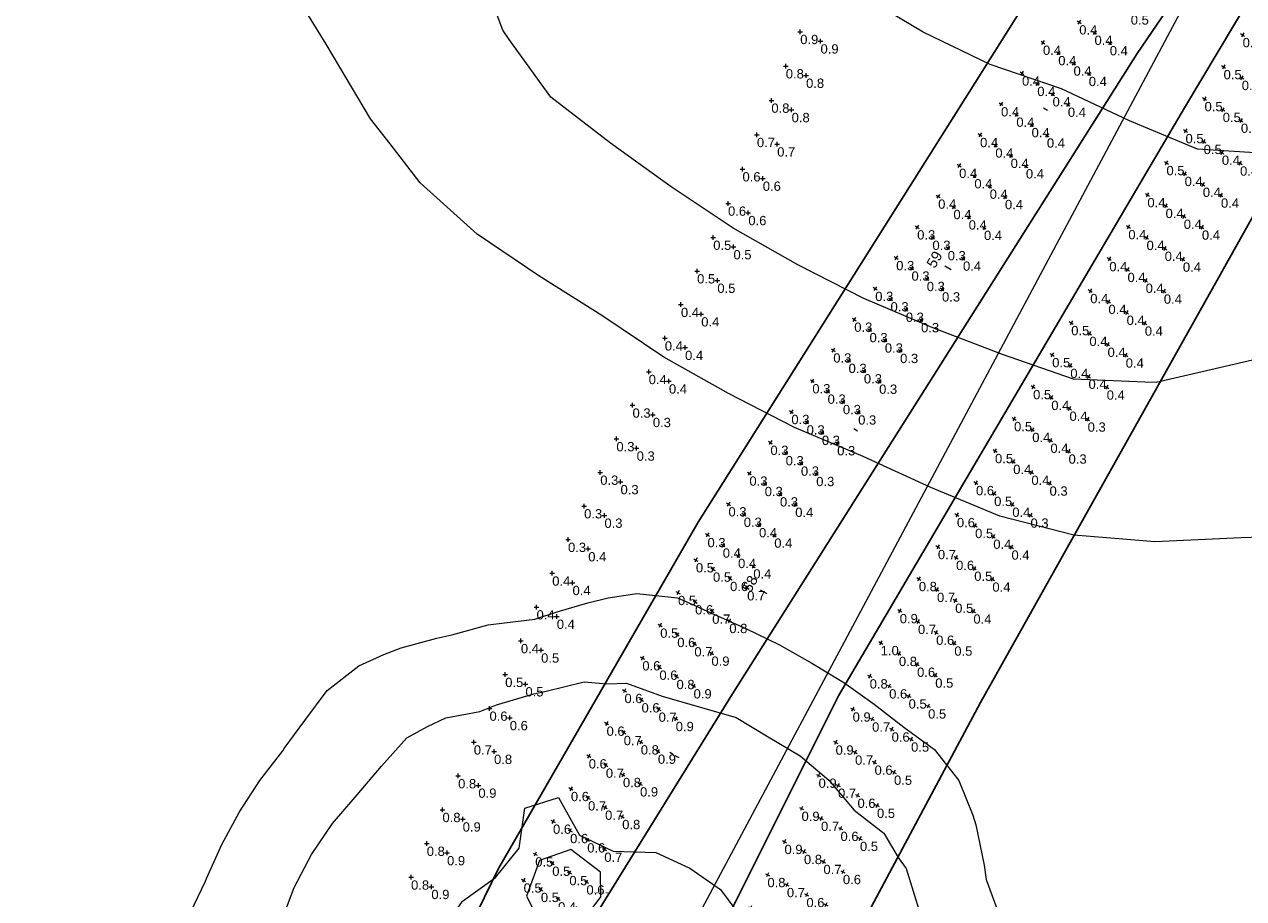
# Model space of a CAD drawing. Extents: x 11759 to 13757, y -2685 to 8839.
# Tile 15 of 55: x 12062 to 12389, y 5223 to 5458. Entities that reach past the tile are written whole.
import ezdxf

# ---------------------------------------------------------------- set-up
doc = ezdxf.new("R2010")
doc.units = 0
doc.header["$MEASUREMENT"] = 0
for name, color, linetype, lineweight in [('AGI32-115446_BK001 - Copy -- 2023-Jan-03 22h-01m-38s-DRAWING', 7, 'Continuous', 0), ('AGI32-Project_1-CALCPTS', 7, 'Continuous', 0), ('AGI32-Project_1-LUMINAIRE', 7, 'Continuous', 0), ('AGI32-Project_1-MARKPOINT', 7, 'Continuous', 0), ('AGI32-Project_1-STATISTICAL_AREA', 7, 'Continuous', 0), ('AGI32-Project_1-TEMPLATE', 7, 'Continuous', 0)]:
    doc.layers.add(name, color=color, linetype=linetype, lineweight=lineweight)
doc.styles.add('AGI32-Arial', font='arial.ttf')

# ---------------------------------------------------------------- blocks, each defined once
blk = doc.blocks.new('AGI32-ID1buv4w-Project_1-STATISTICAL_AREA-SR 159 - EB')
at = {"layer": 'AGI32-Project_1-STATISTICAL_AREA', "color": 7, "linetype": 'Continuous', "lineweight": 30}
for p, q in [((272.13, 3656.51), (353.17, 3792.37)), ((179.17, 3498.6), (272.13, 3656.51)), ((292.51, 3631.01), (217.38, 3496.77)), ((102.49, 3345.02), (179.17, 3498.6)), ((217.38, 3496.77), (170.85, 3409.82))]:
    blk.add_line(p, q, dxfattribs=at)
blk = doc.blocks.new('AGI32-ID1buv4w-Project_1-STATISTICAL_AREA-SR 159 - WB')
at = {"layer": 'AGI32-Project_1-STATISTICAL_AREA', "color": 7, "linetype": 'Continuous', "lineweight": 30}
for p, q in [((379.15, 3846.53), (259.4, 3671.1)), ((141.56, 3545.26), (229.28, 3684.45)), ((259.4, 3671.1), (150.72, 3499.11)), ((87.85, 3452.21), (141.56, 3545.26)), ((150.72, 3499.11), (113.59, 3439.11)), ((67.74, 3411.01), (87.85, 3452.21))]:
    blk.add_line(p, q, dxfattribs=at)
at = {"layer": 'AGI32-Project_1-STATISTICAL_AREA', "color": 7, "linetype": 'Continuous', "lineweight": 0, "insert": (113.59, 3445.94), "char_height": 0.5, "attachment_point": 1, "style": 'AGI32-Arial'}
blk.add_mtext('SR 159 - WB', dxfattribs=at)
blk.add_mtext('SR 159 - WB', dxfattribs=at)
blk = doc.blocks.new('AGI32-ID1buv4w-Project_1-LUMINAIRE-LM_Template1')
at = {"layer": 'AGI32-Project_1-TEMPLATE', "color": 1, "linetype": 'ByBlock', "lineweight": 0}
for p, q in [((-30, 110.68, -50), (-20, 111.88, -50)), ((-20, 111.88, -50), (-10, 112.73, -50)), ((-10, 112.73, -50), (0, 112.91, -50)), ((0, 112.91, -50), (10, 112.83, -50)), ((10, 112.83, -50), (20, 112.09, -50)), ((20, 112.09, -50), (30, 110.85, -50)), ((-50, 104.94, -50), (-40, 109.5, -50)), ((-40, 109.5, -50), (-36.02, 109.99, -50)), ((-36.02, 109.99, -50), (-30, 110.68, -50)), ((30, 110.85, -50), (39.4, 109.99, -50)), ((39.4, 109.99, -50), (40, 109.93, -50)), ((40, 109.93, -50), (49.99, 106.1, -50)), ((-55.96, 99.99, -50), (-50, 104.94, -50)), ((49.99, 106.1, -50), (58.01, 99.99, -50)), ((-59.99, 96.08, -50), (-55.96, 99.99, -50)), ((58.01, 99.99, -50), (59.99, 98.21, -50)), ((-65.67, 89.99, -50), (-59.99, 96.08, -50)), ((59.99, 98.21, -50), (67.49, 89.99, -50)), ((-69.99, 85.03, -50), (-65.67, 89.99, -50)), ((67.49, 89.99, -50), (69.99, 87, -50)), ((69.99, 87, -50), (78.64, 79.99, -50)), ((-76.51, 79.99, -50), (-69.99, 85.03, -50)), ((-79.99, 77.26, -50), (-76.51, 79.99, -50)), ((78.64, 79.99, -50), (79.99, 78.89, -50)), ((79.99, 78.89, -50), (88.87, 69.99, -50)), ((-86.94, 69.99, -50), (-79.99, 77.26, -50)), ((-89.99, 67.14, -50), (-86.94, 69.99, -50)), ((88.87, 69.99, -50), (89.99, 68.99, -50)), ((89.99, 68.99, -50), (98.78, 59.99, -50)), ((-96.87, 59.99, -50), (-89.99, 67.14, -50)), ((-99.99, 56.1, -50), (-96.87, 59.99, -50)), ((98.78, 59.99, -50), (99.99, 58.51, -50)), ((-104.18, 49.99, -50), (-99.99, 56.1, -50)), ((99.99, 58.51, -50), (106.17, 49.99, -50)), ((-108.13, 40, -50), (-104.18, 49.99, -50)), ((106.17, 49.99, -50), (109.99, 40.21, -50)), ((-109.13, 30, -50), (-108.13, 40, -50)), ((109.99, 40.21, -50), (110.07, 40, -50)), ((110.07, 40, -50), (111.13, 30, -50)), ((-109.99, 20.7, -50), (-109.13, 30, -50)), ((111.13, 30, -50), (112.21, 20, -50)), ((-111.26, 10, -50), (-110.07, 20, -50)), ((-110.07, 20, -50), (-109.99, 20.7, -50)), ((112.21, 20, -50), (113.29, 10, -50)), ((-111.61, 0, -50), (-111.26, 10, -50)), ((113.29, 10, -50), (113.56, 0, -50)), ((-111.26, -10, -50), (-111.61, 0, -50)), ((113.56, 0, -50), (113.29, -10, -50)), ((-110.07, -20, -50), (-111.26, -10, -50)), ((113.29, -10, -50), (112.21, -20, -50)), ((-109.99, -20.7, -50), (-110.07, -20, -50)), ((-109.13, -30, -50), (-109.99, -20.7, -50)), ((112.21, -20, -50), (111.13, -30, -50)), ((-108.13, -40, -50), (-109.13, -30, -50)), ((111.13, -30, -50), (110.07, -40, -50)), ((-104.18, -50, -50), (-108.13, -40, -50)), ((109.99, -40.21, -50), (106.17, -50, -50)), ((110.07, -40, -50), (109.99, -40.21, -50)), ((-99.99, -56.1, -50), (-104.18, -50, -50)), ((106.17, -50, -50), (99.99, -58.51, -50)), ((-96.87, -59.99, -50), (-99.99, -56.1, -50)), ((99.99, -58.51, -50), (98.78, -59.99, -50)), ((-89.99, -67.14, -50), (-96.87, -59.99, -50)), ((98.78, -59.99, -50), (89.99, -68.99, -50)), ((-86.94, -69.99, -50), (-89.99, -67.14, -50)), ((-79.99, -77.26, -50), (-86.94, -69.99, -50)), ((88.87, -69.99, -50), (79.99, -78.89, -50)), ((89.99, -68.99, -50), (88.87, -69.99, -50)), ((-76.51, -79.99, -50), (-79.99, -77.26, -50)), ((-69.99, -85.03, -50), (-76.51, -79.99, -50)), ((78.64, -79.99, -50), (69.99, -87, -50)), ((79.99, -78.89, -50), (78.64, -79.99, -50)), ((-65.67, -89.99, -50), (-69.99, -85.03, -50)), ((69.99, -87, -50), (67.49, -89.99, -50)), ((-59.99, -96.08, -50), (-65.67, -89.99, -50)), ((67.49, -89.99, -50), (59.99, -98.21, -50)), ((-55.96, -99.99, -50), (-59.99, -96.08, -50)), ((59.99, -98.21, -50), (58.01, -99.99, -50)), ((-50, -104.94, -50), (-55.96, -99.99, -50)), ((58.01, -99.99, -50), (49.99, -106.1, -50)), ((-40, -109.5, -50), (-50, -104.94, -50)), ((49.99, -106.1, -50), (40, -109.93, -50)), ((-36.02, -109.99, -50), (-40, -109.5, -50)), ((-30, -110.68, -50), (-36.02, -109.99, -50)), ((-20, -111.88, -50), (-30, -110.68, -50)), ((30, -110.85, -50), (20, -112.09, -50)), ((39.4, -109.99, -50), (30, -110.85, -50)), ((40, -109.93, -50), (39.4, -109.99, -50)), ((-10, -112.73, -50), (-20, -111.88, -50)), ((0, -112.91, -50), (-10, -112.73, -50)), ((10, -112.83, -50), (0, -112.91, -50)), ((20, -112.09, -50), (10, -112.83, -50))]:
    blk.add_line(p, q, dxfattribs=at)
at = {"layer": 'AGI32-Project_1-TEMPLATE', "color": 5, "linetype": 'ByBlock', "lineweight": 0}
for p, q in [((-20, 87.43, -50), (-10, 89.98, -50)), ((-10, 89.98, -50), (0, 89.96, -50)), ((0, 89.96, -50), (10, 89.99, -50)), ((10, 89.99, -50), (20, 88.29, -50)), ((-30, 84.75, -50), (-20, 87.43, -50)), ((20, 88.29, -50), (30, 84.86, -50)), ((-44.52, 79.99, -50), (-40, 82.85, -50)), ((-40, 82.85, -50), (-30, 84.75, -50)), ((30, 84.86, -50), (40, 83.65, -50)), ((40, 83.65, -50), (46.61, 79.99, -50)), ((-50, 77.33, -50), (-44.52, 79.99, -50)), ((46.61, 79.99, -50), (49.99, 78.56, -50)), ((-57.49, 69.99, -50), (-50, 77.33, -50)), ((49.99, 78.56, -50), (59.42, 69.99, -50)), ((-59.99, 67.64, -50), (-57.49, 69.99, -50)), ((59.42, 69.99, -50), (59.99, 69.5, -50)), ((59.99, 69.5, -50), (68.77, 59.99, -50)), ((-67.06, 59.99, -50), (-59.99, 67.64, -50)), ((-69.99, 56.1, -50), (-67.06, 59.99, -50)), ((68.77, 59.99, -50), (69.99, 58.35, -50)), ((-76.9, 49.99, -50), (-69.99, 56.1, -50)), ((69.99, 58.35, -50), (78.97, 49.99, -50)), ((-79.99, 45.51, -50), (-76.9, 49.99, -50)), ((78.97, 49.99, -50), (79.99, 48.41, -50)), ((79.99, 48.41, -50), (85.03, 40, -50)), ((-83.19, 40, -50), (-79.99, 45.51, -50)), ((-85.15, 30, -50), (-83.19, 40, -50)), ((85.03, 40, -50), (86.99, 30, -50)), ((-86.82, 20, -50), (-85.15, 30, -50)), ((86.99, 30, -50), (88.58, 20, -50)), ((-88.57, 10, -50), (-86.82, 20, -50)), ((88.58, 20, -50), (89.99, 12.61, -50)), ((-89.09, 0, -50), (-88.57, 10, -50)), ((89.99, 12.61, -50), (90.52, 10, -50)), ((90.52, 10, -50), (91.07, 0, -50)), ((-88.57, -10, -50), (-89.09, 0, -50)), ((91.07, 0, -50), (90.52, -10, -50)), ((-86.82, -20, -50), (-88.57, -10, -50)), ((89.99, -12.61, -50), (88.58, -20, -50)), ((90.52, -10, -50), (89.99, -12.61, -50)), ((-85.15, -30, -50), (-86.82, -20, -50)), ((88.58, -20, -50), (86.99, -30, -50)), ((-83.19, -40, -50), (-85.15, -30, -50)), ((86.99, -30, -50), (85.03, -40, -50)), ((-79.99, -45.51, -50), (-83.19, -40, -50)), ((85.03, -40, -50), (79.99, -48.41, -50)), ((-76.9, -50, -50), (-79.99, -45.51, -50)), ((79.99, -48.41, -50), (78.97, -50, -50)), ((-69.99, -56.1, -50), (-76.9, -50, -50)), ((78.97, -50, -50), (69.99, -58.35, -50)), ((-67.06, -59.99, -50), (-69.99, -56.1, -50)), ((69.99, -58.35, -50), (68.77, -59.99, -50)), ((-59.99, -67.64, -50), (-67.06, -59.99, -50)), ((68.77, -59.99, -50), (59.99, -69.5, -50)), ((-57.49, -69.99, -50), (-59.99, -67.64, -50)), ((-50, -77.33, -50), (-57.49, -69.99, -50)), ((59.42, -69.99, -50), (49.99, -78.56, -50)), ((59.99, -69.5, -50), (59.42, -69.99, -50)), ((-44.52, -79.99, -50), (-50, -77.33, -50)), ((49.99, -78.56, -50), (46.61, -79.99, -50)), ((-40, -82.85, -50), (-44.52, -79.99, -50)), ((46.61, -79.99, -50), (40, -83.65, -50)), ((-30, -84.75, -50), (-40, -82.85, -50)), ((-20, -87.43, -50), (-30, -84.75, -50)), ((30, -84.86, -50), (20, -88.29, -50)), ((40, -83.65, -50), (30, -84.86, -50)), ((-10, -89.98, -50), (-20, -87.43, -50)), ((20, -88.29, -50), (10, -89.99, -50)), ((0, -89.96, -50), (-10, -89.98, -50)), ((10, -89.99, -50), (0, -89.96, -50))]:
    blk.add_line(p, q, dxfattribs=at)
at = {"layer": 'AGI32-Project_1-TEMPLATE', "color": 3, "linetype": 'ByBlock', "lineweight": 0}
for p, q in [((-46.32, 40, -50), (-40, 47.15, -50)), ((-40, 47.15, -50), (-30, 41.31, -50)), ((-20, 42.3, -50), (-10, 47.77, -50)), ((-10, 47.77, -50), (0, 48.88, -50)), ((0, 48.88, -50), (10, 48.16, -50)), ((10, 48.16, -50), (20, 44.03, -50)), ((31.6, 40, -50), (40, 47.79, -50)), ((40, 47.79, -50), (49.57, 40, -50)), ((20, 44.03, -50), (28.43, 40, -50)), ((-42.07, 30, -50), (-46.32, 40, -50)), ((-30, 41.31, -50), (-20, 42.3, -50)), ((28.43, 40, -50), (20, 32.04, -50)), ((36.32, 30, -50), (31.6, 40, -50)), ((49.57, 40, -50), (43.99, 30, -50)), ((-30, 36.78, -50), (-35.74, 30, -50)), ((-20, 35.69, -50), (-30, 36.78, -50)), ((-16.6, 30, -50), (-20, 35.69, -50)), ((-43.55, 20, -50), (-42.07, 30, -50)), ((-35.74, 30, -50), (-33.8, 20, -50)), ((-17.63, 20, -50), (-16.6, 30, -50)), ((20, 32.04, -50), (18.63, 30, -50)), ((18.63, 30, -50), (19.43, 20, -50)), ((35.83, 20, -50), (36.32, 30, -50)), ((43.99, 30, -50), (45.35, 20, -50)), ((-47.85, 10, -50), (-43.55, 20, -50)), ((-33.8, 20, -50), (-30, 17.54, -50)), ((-20, 17.59, -50), (-17.63, 20, -50)), ((19.43, 20, -50), (20, 19.48, -50)), ((30, 12.84, -50), (35.83, 20, -50)), ((45.35, 20, -50), (49.99, 10.16, -50)), ((-30, 17.54, -50), (-20, 17.59, -50)), ((20, 19.48, -50), (30, 12.84, -50)), ((-48.64, 0, -50), (-47.85, 10, -50)), ((49.99, 10.16, -50), (50.05, 10, -50)), ((50.05, 10, -50), (50.72, 0, -50)), ((-47.85, -10, -50), (-48.64, 0, -50)), ((50.72, 0, -50), (50.05, -10, -50)), ((-43.55, -20, -50), (-47.85, -10, -50)), ((30, -12.84, -50), (20, -19.48, -50)), ((35.83, -20, -50), (30, -12.84, -50)), ((49.99, -10.16, -50), (45.35, -20, -50)), ((50.05, -10, -50), (49.99, -10.16, -50)), ((-30, -17.54, -50), (-33.8, -20, -50)), ((-20, -17.59, -50), (-30, -17.54, -50)), ((-17.63, -20, -50), (-20, -17.59, -50)), ((20, -19.48, -50), (19.43, -20, -50)), ((-42.07, -30, -50), (-43.55, -20, -50)), ((-33.8, -20, -50), (-35.74, -30, -50)), ((-16.6, -30, -50), (-17.63, -20, -50)), ((19.43, -20, -50), (18.63, -30, -50)), ((36.32, -30, -50), (35.83, -20, -50)), ((45.35, -20, -50), (43.99, -30, -50)), ((-46.32, -40, -50), (-42.07, -30, -50)), ((-35.74, -30, -50), (-30, -36.78, -50)), ((-20, -35.69, -50), (-16.6, -30, -50)), ((18.63, -30, -50), (20, -32.04, -50)), ((20, -32.04, -50), (28.43, -40, -50)), ((31.6, -40, -50), (36.32, -30, -50)), ((43.99, -30, -50), (49.57, -40, -50)), ((-30, -36.78, -50), (-20, -35.69, -50)), ((-40, -47.15, -50), (-46.32, -40, -50)), ((-30, -41.31, -50), (-40, -47.15, -50)), ((-20, -42.3, -50), (-30, -41.31, -50)), ((-10, -47.77, -50), (-20, -42.3, -50)), ((28.43, -40, -50), (20, -44.03, -50)), ((40, -47.79, -50), (31.6, -40, -50)), ((49.57, -40, -50), (40, -47.79, -50)), ((20, -44.03, -50), (10, -48.16, -50)), ((0, -48.88, -50), (-10, -47.77, -50)), ((10, -48.16, -50), (0, -48.88, -50))]:
    blk.add_line(p, q, dxfattribs=at)
blk = doc.blocks.new('AGI32-ID1buv4w-Project_1-LUMINAIRE-LM_131')
at = {"layer": 'AGI32-Project_1-TEMPLATE', "color": 7, "linetype": 'ByBlock', "lineweight": 0}
blk.add_blockref('AGI32-ID1buv4w-Project_1-LUMINAIRE-LM_Template1', (0, 0), dxfattribs=at)
blk = doc.blocks.new('AGI32-ID1buv4w-Project_1-LUMINAIRE-HM4_Template2')
at = {"layer": 'AGI32-Project_1-TEMPLATE', "color": 1, "linetype": 'ByBlock', "lineweight": 0}
for p, q in [((-223.87, 139.58, -100), (-219.34, 147.4, -100)), ((-235.83, 119.64, -100), (-223.87, 139.58, -100)), ((-239.28, 111.77, -100), (-235.83, 119.64, -100)), ((-244.62, 99.7, -100), (-239.28, 111.77, -100)), ((-249.5, 79.76, -100), (-244.62, 99.7, -100)), ((-251.5, 59.82, -100), (-249.5, 79.76, -100)), ((-252.8, 39.88, -100), (-251.5, 59.82, -100)), ((-254.78, 19.94, -100), (-252.8, 39.88, -100)), ((-255.18, 0, -100), (-254.78, 19.94, -100)), ((-254.78, -19.94, -100), (-255.18, 0, -100)), ((-252.8, -39.88, -100), (-254.78, -19.94, -100)), ((-251.5, -59.82, -100), (-252.8, -39.88, -100)), ((-249.5, -79.76, -100), (-251.5, -59.82, -100)), ((-244.62, -99.7, -100), (-249.5, -79.76, -100)), ((-239.28, -111.77, -100), (-244.62, -99.7, -100)), ((-235.83, -119.64, -100), (-239.28, -111.77, -100)), ((-223.87, -139.58, -100), (-235.83, -119.64, -100)), ((-219.34, -147.4, -100), (-223.87, -139.58, -100))]:
    blk.add_line(p, q, dxfattribs=at)
at = {"layer": 'AGI32-Project_1-TEMPLATE', "color": 5, "linetype": 'ByBlock', "lineweight": 0}
for p, q in [((-198.01, 99.7, -100), (-180.41, 119.64, -100)), ((-199.4, 96.98, -100), (-198.01, 99.7, -100)), ((-207.72, 79.76, -100), (-199.4, 96.98, -100)), ((-210.98, 59.82, -100), (-207.72, 79.76, -100)), ((-213.54, 39.88, -100), (-210.98, 59.82, -100)), ((-215.43, 19.94, -100), (-213.54, 39.88, -100)), ((-215.91, 0, -100), (-215.43, 19.94, -100)), ((-215.43, -19.94, -100), (-215.91, 0, -100)), ((-213.54, -39.88, -100), (-215.43, -19.94, -100)), ((-210.98, -59.82, -100), (-213.54, -39.88, -100)), ((-207.72, -79.76, -100), (-210.98, -59.82, -100)), ((-199.4, -96.98, -100), (-207.72, -79.76, -100)), ((-198.01, -99.7, -100), (-199.4, -96.98, -100)), ((-180.41, -119.64, -100), (-198.01, -99.7, -100))]:
    blk.add_line(p, q, dxfattribs=at)
at = {"layer": 'AGI32-Project_1-TEMPLATE', "color": 3, "linetype": 'ByBlock', "lineweight": 0}
for p, q in [((-144.89, 0, -100), (-144.04, 19.94, -100)), ((-144.04, -19.94, -100), (-144.89, 0, -100)), ((-140.7, -39.88, -100), (-144.04, -19.94, -100)), ((-139.61, -59.82, -100), (-140.7, -39.88, -100)), ((-139.58, -60.05, -100), (-139.61, -59.82, -100)), ((-137.62, -79.76, -100), (-139.58, -60.05, -100)), ((-128.36, -99.7, -100), (-137.62, -79.76, -100))]:
    blk.add_line(p, q, dxfattribs=at)
blk = doc.blocks.new('AGI32-ID1buv4w-Project_1-LUMINAIRE-HM4_128')
at = {"layer": 'AGI32-Project_1-TEMPLATE', "color": 7, "linetype": 'ByBlock', "lineweight": 0}
blk.add_blockref('AGI32-ID1buv4w-Project_1-LUMINAIRE-HM4_Template2', (0, 0), dxfattribs=at)
blk = doc.blocks.new('AGI32-ID1buv4w-MARKPOINT')
at = {"layer": 'AGI32-Project_1-MARKPOINT', "color": 0, "linetype": 'Continuous', "lineweight": 0}
for p, q in [((-0.125, 0), (0.125, 0)), ((0, -0.125), (0, 0.125))]:
    blk.add_line(p, q, dxfattribs=at)
blk = doc.blocks.new('AGI32-ID1buv4w-Project_1-CALCPTS-US 159 EB - STA 58+00 TO STA 57+00_Luminance')
at = {"layer": 'AGI32-Project_1-MARKPOINT', "color": 154, "linetype": 'Continuous', "lineweight": 0, "xscale": 4.999999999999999, "yscale": 4.999999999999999, "zscale": 4.999999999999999, "rotation": 242.7702133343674}
for p in [(187.58, 3503.9), (192.81, 3501.2), (198.04, 3498.51), (183, 3495.01), (203.27, 3495.82), (188.23, 3492.31), (193.47, 3489.62), (198.7, 3486.93), (178.43, 3486.11), (183.66, 3483.42), (188.89, 3480.73), (173.85, 3477.22), (194.12, 3478.04), (179.08, 3474.53), (184.31, 3471.84), (169.28, 3468.33), (189.54, 3469.15), (174.51, 3465.64), (179.74, 3462.95), (164.7, 3459.44), (184.97, 3460.25), (169.93, 3456.75), (175.16, 3454.05), (160.12, 3450.55), (180.39, 3451.36), (165.35, 3447.85), (170.59, 3445.16), (155.55, 3441.66), (175.82, 3442.47), (160.78, 3438.96), (166.01, 3436.27), (150.97, 3432.76), (171.24, 3433.58), (156.2, 3430.07), (161.44, 3427.38), (166.67, 3424.69), (146.4, 3423.87), (151.63, 3421.18), (156.86, 3418.49), (162.09, 3415.8)]:
    blk.add_blockref('AGI32-ID1buv4w-MARKPOINT', p, dxfattribs=at)
at = {"layer": 'AGI32-Project_1-CALCPTS', "color": 154, "linetype": 'Continuous', "lineweight": 0, "char_height": 2.5, "attachment_point": 1, "style": 'AGI32-Arial'}
for s, insert in [('0.8', (187.58, 3503.06)), ('0.6', (192.81, 3500.37)), ('0.5', (198.04, 3497.68)), ('0.9', (183, 3494.17)), ('0.5', (203.27, 3494.99)), ('0.7', (188.23, 3491.48)), ('0.6', (193.47, 3488.79)), ('0.9', (178.43, 3485.28)), ('0.5', (198.7, 3486.1)), ('0.7', (183.66, 3482.59)), ('0.6', (188.89, 3479.9)), ('0.9', (173.85, 3476.39)), ('0.5', (194.12, 3477.2)), ('0.7', (179.08, 3473.7)), ('0.6', (184.31, 3471)), ('0.5', (189.54, 3468.31)), ('0.9', (169.28, 3467.5)), ('0.7', (174.51, 3464.8)), ('0.6', (179.74, 3462.11)), ('0.9', (164.7, 3458.6)), ('0.5', (184.97, 3459.42)), ('0.8', (169.93, 3455.91)), ('0.7', (175.16, 3453.22)), ('0.8', (160.12, 3449.71)), ('0.6', (180.39, 3450.53)), ('0.7', (165.35, 3447.02)), ('0.6', (170.59, 3444.33)), ('0.6', (175.82, 3441.64)), ('0.8', (155.55, 3440.82)), ('0.7', (160.78, 3438.13)), ('0.6', (166.01, 3435.44)), ('0.7', (150.97, 3431.93)), ('0.6', (171.24, 3432.75)), ('0.6', (156.2, 3429.24)), ('0.5', (161.44, 3426.55)), ('0.5', (146.4, 3423.04)), ('0.5', (166.67, 3423.85)), ('0.5', (151.63, 3420.35)), ('0.5', (156.86, 3417.65)), ('0.5', (162.09, 3414.96))]:
    blk.add_mtext(s, dxfattribs=dict(at, insert=insert))
blk = doc.blocks.new('AGI32-ID1buv4w-Project_1-CALCPTS-US 159 EB - STA 60+00 TO STA 58+00_Luminance')
at = {"layer": 'AGI32-Project_1-MARKPOINT', "color": 154, "linetype": 'Continuous', "lineweight": 0, "xscale": 5, "yscale": 5, "zscale": 5, "rotation": 239.232200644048}
for p in [(287.75, 3676.09), (292.63, 3673.18), (297.51, 3670.28), (282.63, 3667.5), (302.39, 3667.37), (287.51, 3664.59), (292.4, 3661.68), (277.52, 3658.91), (297.28, 3658.78), (282.4, 3656), (272.4, 3650.31), (287.28, 3653.09), (292.16, 3650.19), (277.28, 3647.41), (282.16, 3644.5), (267.29, 3641.72), (287.05, 3641.59), (272.17, 3638.81), (277.05, 3635.91), (262.17, 3633.13), (281.93, 3633), (267.05, 3630.22), (271.93, 3627.32), (257.05, 3624.54), (276.81, 3624.41), (261.94, 3621.63), (266.82, 3618.72), (251.94, 3615.94), (271.7, 3615.82), (256.82, 3613.04), (261.7, 3610.13), (246.82, 3607.35), (251.7, 3604.44), (266.58, 3607.22), (256.59, 3601.54), (241.71, 3598.76), (261.47, 3598.63), (246.59, 3595.85), (251.47, 3592.95), (236.59, 3590.17), (256.35, 3590.04), (241.47, 3587.26), (231.47, 3581.57), (246.35, 3584.35), (251.24, 3581.45), (236.36, 3578.67), (241.24, 3575.76), (226.36, 3572.98), (246.12, 3572.85), (231.24, 3570.07), (236.12, 3567.17), (221.24, 3564.39), (241, 3564.26), (226.13, 3561.48), (231.01, 3558.58), (216.13, 3555.8), (235.89, 3555.67), (221.01, 3552.89), (225.89, 3549.98), (211.01, 3547.2), (230.77, 3547.08), (215.89, 3544.3), (220.78, 3541.39), (205.9, 3538.61), (210.78, 3535.7), (225.66, 3538.49), (215.66, 3532.8), (200.78, 3530.02), (220.54, 3529.89), (205.66, 3527.11), (210.54, 3524.21), (195.66, 3521.43), (215.43, 3521.3), (200.55, 3518.52), (190.55, 3512.83), (205.43, 3515.61), (210.31, 3512.71), (195.43, 3509.93), (200.31, 3507.02), (205.19, 3504.11)]:
    blk.add_blockref('AGI32-ID1buv4w-MARKPOINT', p, dxfattribs=at)
at = {"layer": 'AGI32-Project_1-CALCPTS', "color": 154, "linetype": 'Continuous', "lineweight": 0, "char_height": 2.5, "attachment_point": 1, "style": 'AGI32-Arial'}
for s, insert in [('0.6', (287.75, 3675.26)), ('0.6', (292.63, 3672.35)), ('0.6', (297.51, 3669.44)), ('0.5', (282.63, 3666.66)), ('0.5', (302.39, 3666.54)), ('0.5', (287.51, 3663.76)), ('0.5', (292.4, 3660.85)), ('0.5', (277.52, 3658.07)), ('0.5', (297.28, 3657.94)), ('0.5', (282.4, 3655.17)), ('0.5', (287.28, 3652.26)), ('0.5', (272.4, 3649.48)), ('0.5', (292.16, 3649.35)), ('0.5', (277.28, 3646.57)), ('0.4', (282.16, 3643.67)), ('0.5', (267.29, 3640.89)), ('0.4', (272.17, 3637.98)), ('0.4', (287.05, 3640.76)), ('0.4', (277.05, 3635.07)), ('0.4', (262.17, 3632.29)), ('0.4', (281.93, 3632.17)), ('0.4', (267.05, 3629.39)), ('0.4', (271.93, 3626.48)), ('0.4', (257.05, 3623.7)), ('0.4', (276.81, 3623.58)), ('0.4', (261.94, 3620.8)), ('0.4', (251.94, 3615.11)), ('0.4', (266.82, 3617.89)), ('0.4', (271.7, 3614.98)), ('0.4', (256.82, 3612.2)), ('0.4', (261.7, 3609.3)), ('0.4', (246.82, 3606.52)), ('0.4', (266.58, 3606.39)), ('0.4', (251.7, 3603.61)), ('0.4', (256.59, 3600.7)), ('0.5', (241.71, 3597.92)), ('0.4', (261.47, 3597.8)), ('0.4', (246.59, 3595.02)), ('0.4', (251.47, 3592.11)), ('0.5', (236.59, 3589.33)), ('0.4', (256.35, 3589.21)), ('0.4', (241.47, 3586.43)), ('0.4', (246.35, 3583.52)), ('0.5', (231.47, 3580.74)), ('0.4', (251.24, 3580.61)), ('0.4', (236.36, 3577.83)), ('0.4', (241.24, 3574.93)), ('0.5', (226.36, 3572.15)), ('0.4', (231.24, 3569.24)), ('0.3', (246.12, 3572.02)), ('0.4', (236.12, 3566.33)), ('0.5', (221.24, 3563.56)), ('0.3', (241, 3563.43)), ('0.4', (226.13, 3560.65)), ('0.4', (231.01, 3557.74)), ('0.6', (216.13, 3554.96)), ('0.3', (235.89, 3554.84)), ('0.5', (221.01, 3552.06)), ('0.6', (211.01, 3546.37)), ('0.4', (225.89, 3549.15)), ('0.3', (230.77, 3546.24)), ('0.5', (215.89, 3543.46)), ('0.4', (220.78, 3540.56)), ('0.7', (205.9, 3537.78)), ('0.4', (225.66, 3537.65)), ('0.6', (210.78, 3534.87)), ('0.5', (215.66, 3531.97)), ('0.8', (200.78, 3529.19)), ('0.4', (220.54, 3529.06)), ('0.7', (205.66, 3526.28)), ('0.5', (210.54, 3523.37)), ('0.9', (195.66, 3520.59)), ('0.4', (215.43, 3520.47)), ('0.7', (200.55, 3517.69)), ('0.6', (205.43, 3514.78)), ('1.0', (190.55, 3512)), ('0.5', (210.31, 3511.87)), ('0.8', (195.43, 3509.09)), ('0.6', (200.31, 3506.19)), ('0.5', (205.19, 3503.28))]:
    blk.add_mtext(s, dxfattribs=dict(at, insert=insert))
blk = doc.blocks.new('AGI32-ID1buv4w-Project_1-CALCPTS-US 159 WB - STA 57+00 TO STA 56+00_Luminance')
at = {"layer": 'AGI32-Project_1-MARKPOINT', "color": 154, "linetype": 'Continuous', "lineweight": 0, "xscale": 4.999999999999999, "yscale": 4.999999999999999, "zscale": 4.999999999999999, "rotation": 241.3052004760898}
for p in [(94.64, 3449.08), (99.27, 3446.55), (103.89, 3444.02), (108.52, 3441.48), (89.84, 3440.31), (94.47, 3437.78), (99.09, 3435.24), (85.03, 3431.54), (103.72, 3432.71), (89.66, 3429.01), (94.29, 3426.47), (80.23, 3422.77), (98.92, 3423.94), (84.86, 3420.24), (89.49, 3417.7), (94.12, 3415.17), (75.43, 3414), (80.06, 3411.46), (84.69, 3408.93), (70.63, 3405.22), (89.32, 3406.39), (75.26, 3402.69), (79.89, 3400.16), (65.83, 3396.45), (84.52, 3397.62), (70.46, 3393.92), (75.09, 3391.39), (79.72, 3388.85), (61.03, 3387.68), (65.66, 3385.15), (70.28, 3382.61), (56.23, 3378.91), (74.91, 3380.08), (60.85, 3376.38), (65.48, 3373.84), (51.42, 3370.14), (70.11, 3371.31), (56.05, 3367.6), (60.68, 3365.07), (65.31, 3362.54)]:
    blk.add_blockref('AGI32-ID1buv4w-MARKPOINT', p, dxfattribs=at)
at = {"layer": 'AGI32-Project_1-CALCPTS', "color": 154, "linetype": 'Continuous', "lineweight": 0, "char_height": 2.5, "attachment_point": 1, "style": 'AGI32-Arial'}
for s, insert in [('0.5', (94.64, 3448.25)), ('0.5', (99.27, 3445.72)), ('0.4', (103.89, 3443.18)), ('0.5', (89.84, 3439.48)), ('0.5', (108.52, 3440.65)), ('0.5', (94.47, 3436.95)), ('0.4', (99.09, 3434.41)), ('0.5', (103.72, 3431.88)), ('0.4', (85.03, 3430.71)), ('0.4', (89.66, 3428.17)), ('0.4', (94.29, 3425.64)), ('0.4', (80.23, 3421.93)), ('0.5', (98.92, 3423.11)), ('0.4', (84.86, 3419.4)), ('0.4', (89.49, 3416.87)), ('0.4', (75.43, 3413.16)), ('0.5', (94.12, 3414.33)), ('0.4', (80.06, 3410.63)), ('0.4', (84.69, 3408.1)), ('0.4', (89.32, 3405.56)), ('0.4', (70.63, 3404.39)), ('0.4', (75.26, 3401.86)), ('0.4', (79.89, 3399.32)), ('0.4', (65.83, 3395.62)), ('0.4', (84.52, 3396.79)), ('0.4', (70.46, 3393.09)), ('0.4', (75.09, 3390.55)), ('0.4', (61.03, 3386.85)), ('0.5', (79.72, 3388.02)), ('0.4', (65.66, 3384.31)), ('0.4', (70.28, 3381.78)), ('0.5', (74.91, 3379.25)), ('0.4', (56.23, 3378.08)), ('0.4', (60.85, 3375.54)), ('0.5', (65.48, 3373.01)), ('0.5', (70.11, 3370.47)), ('0.4', (51.42, 3369.3)), ('0.4', (56.05, 3366.77)), ('0.5', (60.68, 3364.24)), ('0.5', (65.31, 3361.7))]:
    blk.add_mtext(s, dxfattribs=dict(at, insert=insert))
blk = doc.blocks.new('AGI32-ID1buv4w-Project_1-CALCPTS-US 159 WB - STA 57+00 TO STA 58+00_Luminance')
at = {"layer": 'AGI32-Project_1-MARKPOINT', "color": 154, "linetype": 'Continuous', "lineweight": 0, "xscale": 5, "yscale": 5, "zscale": 5, "rotation": 241.3432101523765}
for p in [(140.91, 3535.07), (145.5, 3532.56), (150.09, 3530.05), (136.11, 3526.29), (154.68, 3527.55), (140.7, 3523.79), (145.29, 3521.28), (131.32, 3517.52), (149.88, 3518.77), (135.91, 3515.01), (140.5, 3512.5), (145.08, 3509.99), (126.52, 3508.74), (131.11, 3506.24), (135.7, 3503.73), (121.72, 3499.97), (140.29, 3501.22), (126.31, 3497.46), (130.9, 3494.95), (116.93, 3491.19), (135.49, 3492.45), (121.52, 3488.69), (126.11, 3486.18), (130.7, 3483.67), (112.13, 3482.42), (116.72, 3479.91), (121.31, 3477.4), (107.34, 3473.64), (125.9, 3474.89), (111.93, 3471.14), (116.52, 3468.63), (102.54, 3464.87), (121.11, 3466.12), (107.13, 3462.36), (111.72, 3459.85), (116.31, 3457.34), (97.75, 3456.09), (102.33, 3453.59), (106.92, 3451.08), (111.51, 3448.57)]:
    blk.add_blockref('AGI32-ID1buv4w-MARKPOINT', p, dxfattribs=at)
at = {"layer": 'AGI32-Project_1-CALCPTS', "color": 154, "linetype": 'Continuous', "lineweight": 0, "char_height": 2.5, "attachment_point": 1, "style": 'AGI32-Arial'}
for s, insert in [('0.5', (140.91, 3534.24)), ('0.5', (145.5, 3531.73)), ('0.6', (150.09, 3529.22)), ('0.7', (154.68, 3526.71)), ('0.5', (136.11, 3525.46)), ('0.6', (140.7, 3522.95)), ('0.7', (145.29, 3520.44)), ('0.8', (149.88, 3517.94)), ('0.5', (131.32, 3516.69)), ('0.6', (135.91, 3514.18)), ('0.7', (140.5, 3511.67)), ('0.6', (126.52, 3507.91)), ('0.9', (145.08, 3509.16)), ('0.6', (131.11, 3505.4)), ('0.8', (135.7, 3502.89)), ('0.9', (140.29, 3500.39)), ('0.6', (121.72, 3499.14)), ('0.6', (126.31, 3496.63)), ('0.7', (130.9, 3494.12)), ('0.9', (135.49, 3491.61)), ('0.6', (116.93, 3490.36)), ('0.7', (121.52, 3487.85)), ('0.8', (126.11, 3485.34)), ('0.6', (112.13, 3481.59)), ('0.9', (130.7, 3482.84)), ('0.7', (116.72, 3479.08)), ('0.8', (121.31, 3476.57)), ('0.6', (107.34, 3472.81)), ('0.9', (125.9, 3474.06)), ('0.7', (111.93, 3470.3)), ('0.7', (116.52, 3467.79)), ('0.8', (121.11, 3465.29)), ('0.6', (102.54, 3464.04)), ('0.6', (107.13, 3461.53)), ('0.6', (111.72, 3459.02)), ('0.5', (97.75, 3455.26)), ('0.7', (116.31, 3456.51)), ('0.5', (102.33, 3452.75)), ('0.5', (106.92, 3450.24)), ('0.6', (111.51, 3447.74))]:
    blk.add_mtext(s, dxfattribs=dict(at, insert=insert))
blk = doc.blocks.new('AGI32-ID1buv4w-Project_1-CALCPTS-US 159 WB - STA 58+00 TO STA 62+00_Luminance')
at = {"layer": 'AGI32-Project_1-MARKPOINT', "color": 154, "linetype": 'Continuous', "lineweight": 0, "xscale": 4.999999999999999, "yscale": 4.999999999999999, "zscale": 4.999999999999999, "rotation": 235.7272080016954}
for p in [(243.86, 3679.51), (247.96, 3676.72), (234.12, 3674.05), (252.07, 3673.92), (238.23, 3671.25), (242.33, 3668.45), (228.49, 3665.78), (246.43, 3665.66), (232.6, 3662.99), (236.7, 3660.19), (222.86, 3657.52), (240.8, 3657.39), (226.97, 3654.72), (231.07, 3651.93), (217.23, 3649.25), (235.17, 3649.13), (221.33, 3646.46), (225.44, 3643.66), (211.6, 3640.99), (229.54, 3640.86), (215.7, 3638.19), (219.81, 3635.4), (205.97, 3632.73), (223.91, 3632.6), (210.07, 3629.93), (200.34, 3624.46), (214.17, 3627.13), (218.28, 3624.34), (204.44, 3621.67), (208.54, 3618.87), (194.7, 3616.2), (212.65, 3616.07), (198.81, 3613.4), (189.07, 3607.94), (202.91, 3610.61), (207.01, 3607.81), (193.18, 3605.14), (197.28, 3602.34), (183.44, 3599.67), (201.38, 3599.55), (187.54, 3596.88), (177.81, 3591.41), (191.65, 3594.08), (195.75, 3591.28), (181.91, 3588.61), (186.02, 3585.82), (172.18, 3583.14), (190.12, 3583.02), (176.28, 3580.35), (166.55, 3574.88), (180.39, 3577.55), (170.65, 3572.09), (184.49, 3574.76), (174.75, 3569.29), (160.92, 3566.62), (178.86, 3566.49), (165.02, 3563.82), (169.12, 3561.03), (155.28, 3558.35), (159.39, 3555.56), (173.23, 3558.23), (163.49, 3552.76), (149.65, 3550.09), (167.59, 3549.97), (153.76, 3547.29), (157.86, 3544.5), (144.02, 3541.83), (148.12, 3539.03), (161.96, 3541.7), (152.23, 3536.23), (156.33, 3533.44)]:
    blk.add_blockref('AGI32-ID1buv4w-MARKPOINT', p, dxfattribs=at)
at = {"layer": 'AGI32-Project_1-CALCPTS', "color": 154, "linetype": 'Continuous', "lineweight": 0, "char_height": 2.5, "attachment_point": 1, "style": 'AGI32-Arial'}
for s, insert in [('0.5', (257.7, 3681.35)), ('0.4', (243.86, 3678.68)), ('0.4', (247.96, 3675.88)), ('0.4', (234.12, 3673.21)), ('0.4', (252.07, 3673.09)), ('0.4', (238.23, 3670.42)), ('0.4', (242.33, 3667.62)), ('0.4', (228.49, 3664.95)), ('0.4', (246.43, 3664.82)), ('0.4', (232.6, 3662.15)), ('0.4', (236.7, 3659.36)), ('0.4', (222.86, 3656.68)), ('0.4', (240.8, 3656.56)), ('0.4', (226.97, 3653.89)), ('0.4', (231.07, 3651.09)), ('0.4', (217.23, 3648.42)), ('0.4', (235.17, 3648.3)), ('0.4', (221.33, 3645.62)), ('0.4', (225.44, 3642.83)), ('0.4', (211.6, 3640.16)), ('0.4', (229.54, 3640.03)), ('0.4', (215.7, 3637.36)), ('0.4', (205.97, 3631.89)), ('0.4', (219.81, 3634.56)), ('0.4', (223.91, 3631.77)), ('0.4', (210.07, 3629.1)), ('0.4', (214.17, 3626.3)), ('0.3', (200.34, 3623.63)), ('0.4', (218.28, 3623.5)), ('0.3', (204.44, 3620.83)), ('0.3', (194.7, 3615.37)), ('0.3', (208.54, 3618.04)), ('0.4', (212.65, 3615.24)), ('0.3', (198.81, 3612.57)), ('0.3', (202.91, 3609.77)), ('0.3', (189.07, 3607.1)), ('0.3', (207.01, 3606.98)), ('0.3', (193.18, 3604.31)), ('0.3', (183.44, 3598.84)), ('0.3', (197.28, 3601.51)), ('0.3', (201.38, 3598.71)), ('0.3', (187.54, 3596.04)), ('0.3', (191.65, 3593.25)), ('0.3', (177.81, 3590.58)), ('0.3', (195.75, 3590.45)), ('0.3', (181.91, 3587.78)), ('0.3', (172.18, 3582.31)), ('0.3', (186.02, 3584.98)), ('0.3', (176.28, 3579.52)), ('0.3', (190.12, 3582.19)), ('0.3', (180.39, 3576.72)), ('0.3', (166.55, 3574.05)), ('0.3', (184.49, 3573.92)), ('0.3', (170.65, 3571.25)), ('0.3', (174.75, 3568.46)), ('0.3', (160.92, 3565.78)), ('0.3', (165.02, 3562.99)), ('0.3', (178.86, 3565.66)), ('0.3', (169.12, 3560.19)), ('0.3', (155.28, 3557.52)), ('0.3', (173.23, 3557.4)), ('0.3', (159.39, 3554.72)), ('0.3', (163.49, 3551.93)), ('0.3', (149.65, 3549.26)), ('0.3', (153.76, 3546.46)), ('0.4', (167.59, 3549.13)), ('0.4', (157.86, 3543.66)), ('0.3', (144.02, 3540.99)), ('0.4', (161.96, 3540.87)), ('0.4', (148.12, 3538.2)), ('0.4', (152.23, 3535.4)), ('0.4', (156.33, 3532.6))]:
    blk.add_mtext(s, dxfattribs=dict(at, insert=insert))
blk = doc.blocks.new('AGI32-ID1buv4w-Project_1-CALCPTS-US 23 SB - Ramp D')
at = {"layer": 'AGI32-Project_1-MARKPOINT', "color": 6, "linetype": 'Continuous', "lineweight": 0, "xscale": 5, "yscale": 5, "zscale": 5}
for p in [(168.93, 3676.93), (174.38, 3674.4), (165.05, 3667.71), (170.5, 3665.18), (161.18, 3658.49), (166.62, 3655.96), (157.3, 3649.28), (162.74, 3646.75), (153.42, 3640.06), (158.87, 3637.53), (149.54, 3630.84), (154.99, 3628.31), (145.56, 3621.67), (151, 3619.14), (141.23, 3612.66), (146.67, 3610.13), (136.89, 3603.65), (142.34, 3601.12), (132.56, 3594.63), (138, 3592.11), (128.23, 3585.62), (133.67, 3583.09), (123.89, 3576.61), (129.34, 3574.08), (119.56, 3567.6), (125, 3565.07), (115.23, 3558.58), (120.67, 3556.06), (110.89, 3549.57), (116.34, 3547.04), (106.56, 3540.56), (112, 3538.03), (102.32, 3531.5), (107.77, 3528.97), (98.11, 3522.43), (103.55, 3519.9), (93.9, 3513.36), (99.34, 3510.84), (89.69, 3504.29), (95.13, 3501.76), (85.47, 3495.22), (90.92, 3492.7), (81.26, 3486.15), (86.7, 3483.63), (77.05, 3477.08), (82.49, 3474.56), (72.84, 3468.01), (78.28, 3465.49), (68.63, 3458.94), (74.07, 3456.42), (64.41, 3449.87), (69.86, 3447.35)]:
    blk.add_blockref('AGI32-ID1buv4w-MARKPOINT', p, dxfattribs=at)
at = {"layer": 'AGI32-Project_1-CALCPTS', "color": 6, "linetype": 'Continuous', "lineweight": 0, "char_height": 2.5, "attachment_point": 1, "style": 'AGI32-Arial'}
for s, insert in [('0.9', (168.93, 3676.1)), ('0.9', (174.38, 3673.57)), ('0.8', (165.05, 3666.88)), ('0.8', (170.5, 3664.35)), ('0.8', (161.18, 3657.66)), ('0.8', (166.62, 3655.13)), ('0.7', (157.3, 3648.44)), ('0.7', (162.74, 3645.91)), ('0.6', (153.42, 3639.23)), ('0.6', (158.87, 3636.7)), ('0.6', (149.54, 3630.01)), ('0.6', (154.99, 3627.48)), ('0.5', (145.56, 3620.84)), ('0.5', (151, 3618.31)), ('0.5', (141.23, 3611.83)), ('0.5', (146.67, 3609.3)), ('0.4', (136.89, 3602.81)), ('0.4', (142.34, 3600.28)), ('0.4', (132.56, 3593.8)), ('0.4', (138, 3591.27)), ('0.4', (128.23, 3584.79)), ('0.4', (133.67, 3582.26)), ('0.3', (123.89, 3575.78)), ('0.3', (129.34, 3573.25)), ('0.3', (119.56, 3566.76)), ('0.3', (125, 3564.23)), ('0.3', (115.23, 3557.75)), ('0.3', (120.67, 3555.22)), ('0.3', (110.89, 3548.74)), ('0.3', (116.34, 3546.21)), ('0.3', (106.56, 3539.72)), ('0.4', (112, 3537.2)), ('0.4', (102.32, 3530.67)), ('0.4', (107.77, 3528.14)), ('0.4', (98.11, 3521.6)), ('0.4', (103.55, 3519.07)), ('0.4', (93.9, 3512.53)), ('0.5', (99.34, 3510)), ('0.5', (89.69, 3503.46)), ('0.5', (95.13, 3500.93)), ('0.6', (85.47, 3494.39)), ('0.6', (90.92, 3491.86)), ('0.7', (81.26, 3485.32)), ('0.8', (86.7, 3482.79)), ('0.8', (77.05, 3476.25)), ('0.9', (82.49, 3473.72)), ('0.8', (72.84, 3467.18)), ('0.9', (78.28, 3464.65)), ('0.8', (68.63, 3458.11)), ('0.9', (74.07, 3455.58)), ('0.8', (64.41, 3449.04)), ('0.9', (69.86, 3446.51))]:
    blk.add_mtext(s, dxfattribs=dict(at, insert=insert))

msp = doc.modelspace()

# ---------------------------------------------------------------- linework, layer by layer
at = {"layer": 'AGI32-115446_BK001 - Copy -- 2023-Jan-03 22h-01m-38s-DRAWING', "color": 7, "linetype": 'Continuous', "lineweight": 0}
for p, q in [((12336.71, 5434.89), (12335.69, 5435.52)), ((12310.86, 5392.09), (12309.14, 5393.11)), ((12285.76, 5348.85), (12284.72, 5349.44)), ((12261.42, 5305.17), (12259.67, 5306.13)), ((12236.33, 5261.93), (12235.28, 5262.52)), ((12237.85, 5261.08), (12236.79, 5261.64))]:
    msp.add_line(p, q, dxfattribs=at)
for points in [[(12080.6, 4903.12, 0), (12094.19, 4940.06, 0), (12446.33, 5599.83, 0), (12469.45, 5631.68, 0), (13068.89, 6445.41, 0), (13113.49, 6509.54, 0), (13275.96, 6846.33, 0), (13345.72, 7213.7, 0), (13348.02, 7291.77, 0)], [(12080.6, 4903.12, 0), (12094.19, 4940.06, 0), (12446.33, 5599.83, 0), (12469.45, 5631.68, 0)], [(12310.86, 5392.09, 0), (12310.86, 5392.09, 0), (12310.86, 5392.09, 0), (12310.86, 5392.09, 0), (12310.86, 5392.09, 0), (12310.86, 5392.09, 0), (12310.86, 5392.09, 0), (12310.86, 5392.09, 0), (12310.86, 5392.09, 0), (12310.86, 5392.09, 0), (12310.86, 5392.09, 0), (12310.86, 5392.09, 0), (12310.86, 5392.09, 0), (12310.86, 5392.09, 0), (12310.86, 5392.09, 0), (12310.86, 5392.09, 0), (12310.86, 5392.09, 0), (12310.86, 5392.09, 0), (12310.86, 5392.09, 0), (12310.86, 5392.09, 0), (12310.86, 5392.09, 0), (12310.86, 5392.09, 0), (12310.86, 5392.09, 0), (12310.86, 5392.09, 0), (12310.86, 5392.09, 0), (12310.86, 5392.09, 0)], [(12261.42, 5305.17, 0), (12261.42, 5305.17, 0), (12261.42, 5305.17, 0), (12261.42, 5305.17, 0), (12261.42, 5305.17, 0), (12261.42, 5305.17, 0), (12261.42, 5305.17, 0), (12261.42, 5305.17, 0), (12261.42, 5305.17, 0), (12261.42, 5305.17, 0), (12261.42, 5305.17, 0), (12261.42, 5305.17, 0), (12261.42, 5305.17, 0), (12261.42, 5305.17, 0), (12261.42, 5305.17, 0), (12261.42, 5305.17, 0), (12261.42, 5305.17, 0), (12261.42, 5305.17, 0), (12261.42, 5305.17, 0), (12261.42, 5305.17, 0), (12261.42, 5305.17, 0), (12261.42, 5305.17, 0), (12261.42, 5305.17, 0), (12261.42, 5305.17, 0), (12261.42, 5305.17, 0), (12261.42, 5305.17, 0)], [(12275.03, 5267.4, 0), (12275.03, 5267.4, 0), (12275.03, 5267.4, 0), (12275.03, 5267.4, 0), (12275.03, 5267.4, 0), (12275.03, 5267.4, 0), (12275.03, 5267.4, 0), (12275.03, 5267.4, 0), (12275.03, 5267.4, 0), (12275.03, 5267.4, 0), (12275.03, 5267.4, 0), (12275.03, 5267.4, 0), (12275.03, 5267.4, 0), (12275.03, 5267.4, 0), (12275.03, 5267.4, 0), (12275.03, 5267.4, 0), (12275.03, 5267.4, 0), (12275.03, 5267.4, 0), (12275.03, 5267.4, 0), (12275.03, 5267.4, 0), (12275.03, 5267.4, 0), (12275.03, 5267.4, 0), (12275.03, 5267.4, 0), (12275.03, 5267.4, 0), (12275.03, 5267.4, 0), (12275.03, 5267.4, 0)]]:
    msp.add_polyline3d(points, dxfattribs=at)

# ---------------------------------------------------------------- block references
at = {"layer": 'AGI32-Project_1-CALCPTS', "color": 7, "linetype": 'Continuous', "lineweight": 0}
for name in ['AGI32-ID1buv4w-Project_1-CALCPTS-US 23 SB - Ramp D', 'AGI32-ID1buv4w-Project_1-CALCPTS-US 159 WB - STA 58+00 TO STA 62+00_Luminance', 'AGI32-ID1buv4w-Project_1-CALCPTS-US 159 EB - STA 60+00 TO STA 58+00_Luminance', 'AGI32-ID1buv4w-Project_1-CALCPTS-US 159 WB - STA 57+00 TO STA 58+00_Luminance', 'AGI32-ID1buv4w-Project_1-CALCPTS-US 159 EB - STA 58+00 TO STA 57+00_Luminance', 'AGI32-ID1buv4w-Project_1-CALCPTS-US 159 WB - STA 57+00 TO STA 56+00_Luminance']:
    msp.add_blockref(name, (12101.41, 1779.14), dxfattribs=at)
at = {"layer": 'AGI32-Project_1-LUMINAIRE', "color": 7, "linetype": 'Continuous', "lineweight": 0}
for name, p, rotation in [('AGI32-ID1buv4w-Project_1-LUMINAIRE-HM4_128', (12372.17, 5583.48, 100), 61.66205184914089), ('AGI32-ID1buv4w-Project_1-LUMINAIRE-LM_131', (12215.65, 5189.48, 50), 329.2042935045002)]:
    msp.add_blockref(name, p, dxfattribs=dict(at, rotation=rotation))
at = {"layer": 'AGI32-Project_1-STATISTICAL_AREA', "color": 7, "linetype": 'Continuous', "lineweight": 0}
for name in ['AGI32-ID1buv4w-Project_1-STATISTICAL_AREA-SR 159 - WB', 'AGI32-ID1buv4w-Project_1-STATISTICAL_AREA-SR 159 - EB']:
    msp.add_blockref(name, (12101.41, 1779.14), dxfattribs=at)

# ---------------------------------------------------------------- texts
at = {"layer": 'AGI32-115446_BK001 - Copy -- 2023-Jan-03 22h-01m-38s-DRAWING', "color": 7, "linetype": 'Continuous', "lineweight": 0, "char_height": 2.8, "attachment_point": 1, "style": 'AGI32-Arial'}
for s, insert, rotation in [('59', (12304.06, 5393.76), 59.3714), ('58', (12254.56, 5306.58), 61.3714)]:
    msp.add_mtext(s, dxfattribs=dict(at, insert=insert, rotation=rotation))

doc.saveas('drawing.dxf')
